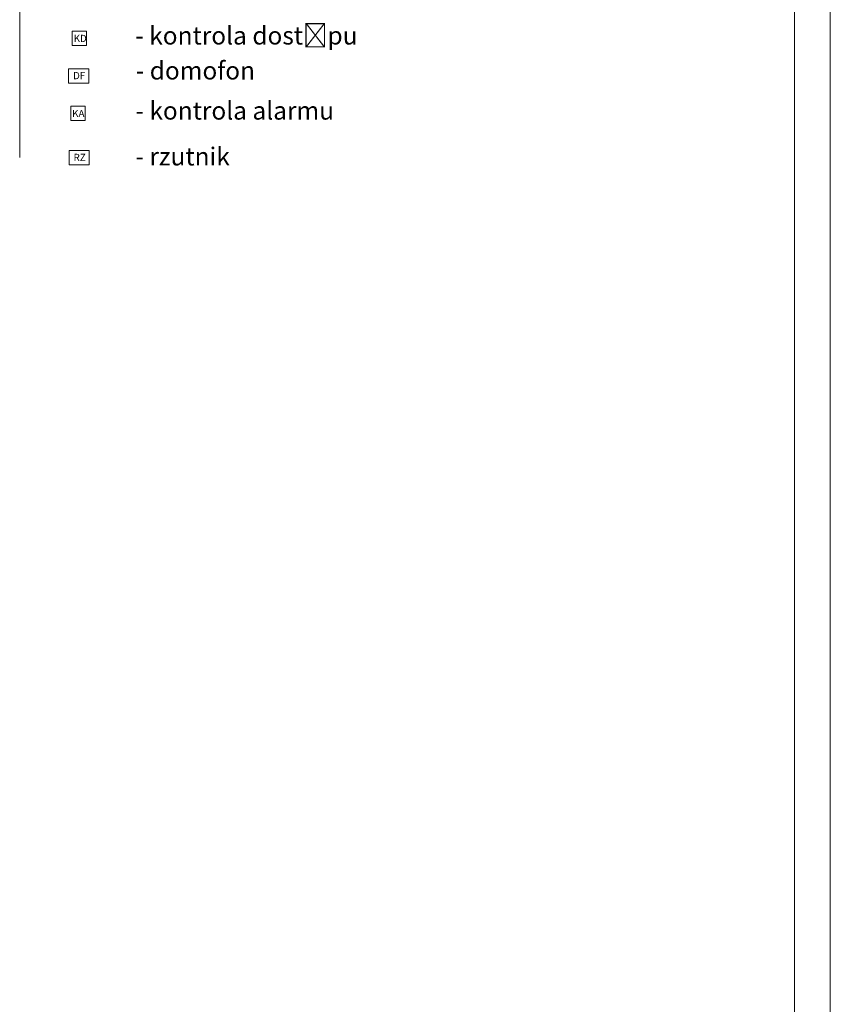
# Model space of a CAD drawing. Header units: millimetres. Extents: x 7052 to 69970, y -1719 to 15326.
# Tile 94 of 160: x 46454 to 47583, y 11375 to 12745. Entities that reach past the tile are written whole.
import ezdxf

# ---------------------------------------------------------------- set-up
doc = ezdxf.new("R2010")
doc.units = ezdxf.units.MM
for name, color, linetype, lineweight in [('m_elektryka', 10, 'Continuous', 5), ('m_tabela', 7, 'Continuous', 20), ('m_tekst', 7, 'Continuous', 13)]:
    doc.layers.add(name, color=color, linetype=linetype, lineweight=lineweight)
doc.styles.add('PIOTR', font='arial.ttf', dxfattribs={"height": 10})
doc.styles.get("Standard").update_dxf_attribs({"font": 'arial.ttf'})

msp = doc.modelspace()

# ---------------------------------------------------------------- linework, layer by layer
at = {"layer": 'm_elektryka'}
for p, q in [((46547.2, 12729.1), (46527.2, 12729.1)), ((46527.2, 12729.1), (46527.2, 12709.1)), ((46547.2, 12709.1), (46547.2, 12729.1)), ((46527.2, 12709.1), (46547.2, 12709.1)), ((46550, 12676.7), (46522, 12676.7)), ((46522, 12676.7), (46522, 12656.7)), ((46550, 12656.7), (46550, 12676.7)), ((46522, 12656.7), (46550, 12656.7)), ((46550, 12656.7), (46530, 12656.7)), ((46545.1, 12624.6), (46525.1, 12624.6)), ((46525.1, 12624.6), (46525.1, 12604.6)), ((46545.1, 12604.6), (46545.1, 12624.6)), ((46525.1, 12604.6), (46545.1, 12604.6)), ((46550.7, 12562.9), (46522.7, 12562.9)), ((46522.7, 12562.9), (46522.7, 12542.9)), ((46550.7, 12542.9), (46550.7, 12562.9)), ((46522.7, 12542.9), (46550.7, 12542.9))]:
    msp.add_line(p, q, dxfattribs=at)
at = {"layer": 'm_tabela'}
for p, q in [((47583, 9386.3), (47583, 15326.3)), ((47533, 9436.3), (47533, 15276.3))]:
    msp.add_line(p, q, dxfattribs=at)
at = {"layer": 'm_tabela', "color": 8, "linetype": 'Continuous'}
msp.add_line((46453.9, 13993.5), (46453.9, 12553.3), dxfattribs=at)

# ---------------------------------------------------------------- texts
at = {"layer": 'm_tekst', "ltscale": 3, "char_height": 25, "attachment_point": 1, "style": 'PIOTR'}
for s, insert in [('- kontrola dostępu', (46614.9, 12735.5)), ('- domofon', (46615.6, 12686.8)), ('- kontrola alarmu', (46615.1, 12631)), ('- rzutnik', (46615.1, 12567.2))]:
    msp.add_mtext_dynamic_manual_height_columns(s, width=907.34, gutter_width=350, heights=[0], dxfattribs=dict(at, insert=insert))
at = {"layer": 'm_tekst', "color": 1, "char_height": 10, "attachment_point": 1}
for s, insert in [('KD', (46529.1, 12724)), ('DF', (46528.3, 12672.2)), ('KA', (46527, 12619.5)), ('RZ', (46529, 12558.4))]:
    msp.add_mtext_dynamic_manual_height_columns(s, width=54.427, gutter_width=75, heights=[0], dxfattribs=dict(at, insert=insert))

doc.saveas('drawing.dxf')
